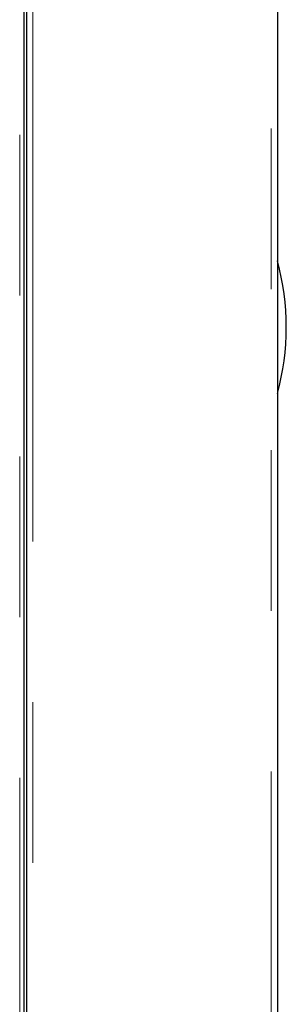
# Model space of a CAD drawing. Header units: millimetres. Extents: x 26 to 239, y 85 to 160.
# Tile 71 of 72: x 236.84 to 238.95, y 92.32 to 100.1. Entities that reach past the tile are written whole.
import ezdxf

# ---------------------------------------------------------------- set-up
doc = ezdxf.new("R2010")
doc.units = ezdxf.units.MM
doc.linetypes.add('PHANTOM', pattern=[12.7, 6.35, -1.27, 1.27, -1.27, 1.27, -1.27])

msp = doc.modelspace()

# ---------------------------------------------------------------- linework, layer by layer
at = {"color": 7, "linetype": 'Continuous', "lineweight": 25}
for p, q in [((236.8978, 114.9938), (236.8978, 87.7971)), ((238.8778, 115.008), (238.8778, 87.808)), ((236.8778, 111.608), (236.8778, 87.758))]:
    msp.add_line(p, q, dxfattribs=at)
at = {"color": 8, "linetype": 'PHANTOM', "lineweight": 18}
for p, q in [((236.9478, 115.0259), (236.9478, 87.808)), ((238.8278, 87.808), (238.8278, 115.0259)), ((236.8443, 87.758), (236.8443, 111.608))]:
    msp.add_line(p, q, dxfattribs=at)
at = {"color": 7, "linetype": 'Continuous', "lineweight": 25}
msp.add_arc((236.9478, 97.668), 2, 344.7964, 15.2036, dxfattribs=at)

doc.saveas('drawing.dxf')
